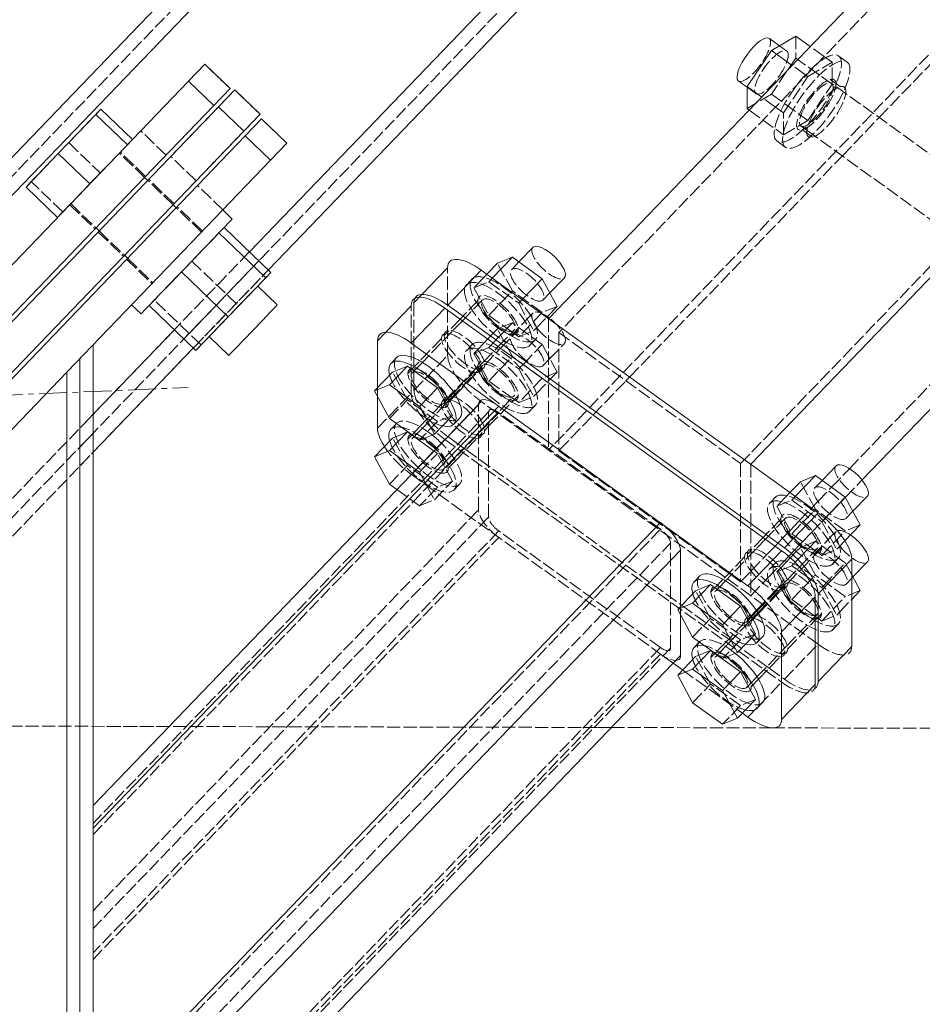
# Model space of a CAD drawing. Header units: millimetres. Extents: x -15129 to 9171, y -18789 to 5877.
# Tile 7 of 256: x -11153 to -10947, y -16714 to -16489. Entities that reach past the tile are written whole.
import ezdxf

# ---------------------------------------------------------------- set-up
doc = ezdxf.new("R2010")
doc.units = ezdxf.units.MM
doc.linetypes.add('ACAD_ISO02W100', pattern=[15, 12, -3])
doc.linetypes.add('CENTER', pattern=[50.8, 31.75, -6.35, 6.35, -6.35])
for name, color, linetype in [('AS_Belki', 145, 'Continuous'), ('AS_Blachy', 30, 'Continuous'), ('AS_Sciany betonowe', 252, 'Continuous'), ('AS_Sruby', 9, 'Continuous')]:
    doc.layers.add(name, color=color, linetype=linetype)

msp = doc.modelspace()

# ---------------------------------------------------------------- linework, layer by layer
at = {"color": 5, "linetype": 'CENTER', "lineweight": 13, "ltscale": 0.2}
msp.add_line((-12610.56, -16635.47, 38010), (-11114.76, -16573.08, 21177.42), dxfattribs=at)
at = {"layer": 'AS_Belki', "color": 84, "linetype": 'ACAD_ISO02W100', "lineweight": 13, "ltscale": 0.25}
for p, q in [((-11382.16, -16761.19), (-9433.08, -14733.53)), ((-9394.15, -14770.95), (-11343.23, -16798.61)), ((-10493.95, -16002.66), (-11029.35, -16559.64)), ((-10496.26, -16029.49), (-11032.51, -16587.36)), ((-10988.7, -16590.44), (-10452.45, -16032.58)), ((-10957.08, -16511.45), (-10881.04, -16432.35)), ((-10965.96, -16504.38), (-10968.27, -16502.72)), ((-10965.47, -16520.18), (-10957.08, -16511.45)), ((-10974.6, -16514.26), (-10972.3, -16515.92)), ((-11014.02, -16570.69), (-10965.47, -16520.18)), ((-11196.47, -16641.61), (-11100.8, -16542.08)), ((-11115.75, -16561.96), (-11098.64, -16544.16)), ((-11196.47, -16650.27), (-11096.48, -16546.24)), ((-11113.58, -16564.04), (-11096.48, -16546.24)), ((-11032.51, -16557.36), (-11032.51, -16587.36)), ((-11029.35, -16559.64), (-11030.2, -16560.52)), ((-11030.2, -16560.52), (-10988.7, -16590.44)), ((-11030.2, -16560.52), (-11030.2, -16587.52)), ((-11136.47, -16563.32), (-11136.47, -16668.52)), ((-10963.88, -16591.62), (-10935.55, -16562.15)), ((-11139.47, -16566.44), (-11139.47, -16799.45)), ((-11139.47, -16751.45), (-11139.47, -16566.44)), ((-11142.47, -16569.56), (-11142.47, -16802.45)), ((-11022.34, -16579.34), (-11014.87, -16571.57)), ((-11014.87, -16571.57), (-11014.02, -16570.69)), ((-11048.5, -16601), (-11048.5, -16577)), ((-11136.47, -16579.19), (-11139.47, -16582.31)), ((-11136.47, -16579.19), (-11139.47, -16582.31)), ((-11046.2, -16578.66), (-11136.47, -16672.58)), ((-11136.47, -16675.14), (-11043.89, -16578.82)), ((-11046.2, -16602.66), (-11046.2, -16578.66)), ((-11007, -16605.42), (-11043.89, -16578.82)), ((-11030.01, -16587.33), (-11022.34, -16579.34)), ((-11139.47, -16586.64), (-11136.47, -16583.52)), ((-11139.47, -16590.97), (-11136.47, -16587.85)), ((-11030.2, -16587.52), (-11030.01, -16587.33)), ((-11030.2, -16587.52), (-10991.4, -16615.49)), ((-10988.7, -16590.44), (-10988.7, -16617.44)), ((-10986.39, -16590.6), (-10986.39, -16620.6)), ((-10967.94, -16595.84), (-10963.88, -16591.62)), ((-10964.79, -16598.13), (-10961.01, -16594.19)), ((-10971.06, -16599.09), (-10967.94, -16595.84)), ((-10972.52, -16600.61), (-10971.06, -16599.09)), ((-10968.37, -16601.86), (-10964.79, -16598.13)), ((-11136.47, -16692.52), (-11048.5, -16601)), ((-10975.4, -16603.6), (-10972.69, -16600.79)), ((-10972.69, -16600.79), (-10972.52, -16600.61)), ((-10969.58, -16603.11), (-10968.37, -16601.86)), ((-11046.2, -16602.66), (-11136.47, -16696.58)), ((-10977.41, -16605.7), (-10975.4, -16603.6)), ((-10972.52, -16606.17), (-10969.87, -16603.41)), ((-10969.87, -16603.41), (-10969.58, -16603.11)), ((-11007, -16605.42), (-11136.47, -16740.11)), ((-11043.89, -16605.82), (-11136.47, -16702.14)), ((-11007, -16632.42), (-11043.89, -16605.82)), ((-10979.14, -16607.49), (-10978, -16606.31)), ((-10978, -16606.31), (-10977.41, -16605.7)), ((-10974.52, -16608.25), (-10972.52, -16606.17)), ((-11136.47, -16703.64), (-11043.89, -16607.32)), ((-11136.47, -16745.67), (-11004.69, -16608.58)), ((-11004.69, -16632.58), (-11004.69, -16608.58)), ((-10980.83, -16609.26), (-10979.14, -16607.49)), ((-10975.26, -16609.02), (-10974.52, -16608.25)), ((-10982.79, -16611.29), (-10980.83, -16609.26)), ((-10977.9, -16611.77), (-10976.4, -16610.21)), ((-10976.4, -16610.21), (-10975.26, -16609.02)), ((-10986.32, -16614.96), (-10982.79, -16611.29)), ((-10979.98, -16613.94), (-10978.77, -16612.68)), ((-10978.77, -16612.68), (-10977.9, -16611.77)), ((-10988.7, -16617.44), (-10986.32, -16614.96)), ((-10982.46, -16616.51), (-10979.98, -16613.94)), ((-10991.4, -16615.49), (-10990.88, -16615.87)), ((-10990.88, -16615.87), (-10988.7, -16617.44)), ((-10986.39, -16620.6), (-10983.58, -16617.68)), ((-10983.58, -16617.68), (-10982.46, -16616.51)), ((-11002.39, -16624.97), (-11002.39, -16623.02)), ((-11136.47, -16767.11), (-11007, -16632.42)), ((-11136.47, -16769.67), (-11004.69, -16632.58)), ((-11007, -16633.92), (-11136.47, -16768.61)), ((-11136.47, -16668.52), (-11136.47, -16672.58)), ((-11136.47, -16672.58), (-11136.47, -16672.71)), ((-11136.47, -16672.71), (-11136.47, -16675.14)), ((-11136.47, -16675.14), (-11136.47, -16740.11))]:
    msp.add_line(p, q, dxfattribs=at)
at = {"layer": 'AS_Belki', "color": 145, "linetype": 'Continuous', "lineweight": 13, "ltscale": 0.25}
for p, q in [((-11100.8, -16542.08), (-10346.5, -15757.37)), ((-11096.48, -16546.24), (-10346.5, -15766.03)), ((-11179.23, -16545.75), (-10447.1, -15784.1)), ((-11170.56, -16545.39), (-10442.78, -15788.26)), ((-10496.26, -15999.49), (-11032.51, -16557.36)), ((-10986.39, -16590.6), (-10450.15, -16032.74)), ((-11117.91, -16559.88), (-11136.47, -16579.19)), ((-11136.47, -16799.45), (-11136.47, -16563.32)), ((-11138.23, -16565.15), (-11142.47, -16569.56)), ((-11136.47, -16587.85), (-11113.58, -16564.04)), ((-10961.01, -16594.19), (-10932.39, -16564.43)), ((-11142.47, -16569.56), (-11190.47, -16619.49)), ((-11142.47, -16805.45), (-11142.47, -16569.56)), ((-11048.5, -16577), (-11136.47, -16668.52)), ((-11043.89, -16577.32), (-11136.47, -16673.64)), ((-11136.47, -16738.61), (-11007, -16603.92)), ((-11136.47, -16749.73), (-11002.39, -16610.24)), ((-11002.39, -16623.02), (-11002.39, -16610.24)), ((-11002.39, -16634.24), (-11002.39, -16624.97)), ((-11136.47, -16773.73), (-11002.39, -16634.24)), ((-11136.47, -16668.52), (-11136.47, -16668.77)), ((-11136.47, -16668.77), (-11136.47, -16673.64)), ((-11136.47, -16673.64), (-11136.47, -16738.61))]:
    msp.add_line(p, q, dxfattribs=at)
at = {"layer": 'AS_Belki', "color": 84, "linetype": 'ACAD_ISO02W100', "lineweight": 13, "ltscale": 0.25, "extrusion": (0.768549, -0.554075, 0.319895)}
for centre in [(-19807.41, -241.36, 714.86), (-19807.41, -242.27, 717.55)]:
    msp.add_circle(centre, 7, dxfattribs=at)
at = {"layer": 'AS_Belki', "color": 145, "linetype": 'Continuous', "lineweight": 13, "ltscale": 0.25, "extrusion": (-0.639791, -0.665583, 0.384274)}
for centre, start, end in [((3528.21, -7534.39, 18101.36), 110.2734, 200.2734), ((3573.23, -7531.93, 18095.46), 20.2734, 110.2734)]:
    msp.add_arc(centre, 6, start, end, dxfattribs=at)
at = {"layer": 'AS_Belki', "color": 84, "linetype": 'ACAD_ISO02W100', "lineweight": 13, "ltscale": 0.25, "extrusion": (-0.639791, -0.665583, 0.384274)}
for centre, start, end in [((3528.21, -7534.39, 18101.36), 110.2734, 200.2734), ((3573.23, -7531.93, 18095.46), 20.2734, 110.2734)]:
    msp.add_arc(centre, 3, start, end, dxfattribs=at)
at = {"layer": 'AS_Belki', "color": 84, "linetype": 'ACAD_ISO02W100', "lineweight": 13, "ltscale": 0.25, "extrusion": (0.639791, 0.665583, -0.384274)}
for centre, radius, start, end in [((-3544.84, -7541.04, -18117.34), 6, 249.7266, 339.7266), ((-3544.84, -7541.04, -18117.34), 3, 249.7266, 339.7266), ((-3589.87, -7538.58, -18111.44), 3, 159.7266, 249.7266), ((-3589.87, -7538.58, -18111.44), 6, 159.7266, 249.7266)]:
    msp.add_arc(centre, radius, start, end, dxfattribs=at)
at = {"layer": 'AS_Blachy', "color": 145, "linetype": 'Continuous', "lineweight": 13, "ltscale": 0.25}
for p, q in [((-11114.72, -16503.17), (-11110.98, -16499.28)), ((-11105.21, -16504.82), (-11110.98, -16499.28)), ((-11223.23, -16616.06), (-11114.72, -16503.17)), ((-11108.95, -16508.71), (-11114.72, -16503.17)), ((-11105.21, -16504.82), (-11108.95, -16508.71)), ((-11107.87, -16509.03), (-11104.13, -16505.13)), ((-11098.36, -16510.68), (-11104.13, -16505.13)), ((-11216.82, -16622.37), (-11107.87, -16509.03)), ((-11108.95, -16508.71), (-11132.64, -16533.35)), ((-11102.1, -16514.57), (-11107.87, -16509.03)), ((-11098.36, -16510.68), (-11102.1, -16514.57)), ((-11101.75, -16515.65), (-11098.01, -16511.76)), ((-11092.24, -16517.3), (-11098.01, -16511.76)), ((-11210.32, -16628.59), (-11101.75, -16515.65)), ((-11102.1, -16514.57), (-11126.15, -16539.59)), ((-11095.98, -16521.19), (-11101.75, -16515.65)), ((-11092.24, -16517.3), (-11095.98, -16521.19)), ((-11095.98, -16521.19), (-11119.66, -16545.82)), ((-11132.64, -16533.35), (-11268.47, -16674.66)), ((-11126.15, -16539.59), (-11262, -16680.91)), ((-11055.56, -16545.74), (-11063.24, -16553.72)), ((-11119.66, -16545.82), (-11142.47, -16569.56)), ((-11055.55, -16554.26), (-11047.88, -16546.28)), ((-10971.02, -16601.68), (-11047.88, -16546.28)), ((-11063.88, -16554.39), (-11071.56, -16562.38)), ((-11063.24, -16553.72), (-11063.24, -16553.85)), ((-10978.7, -16609.67), (-11055.55, -16554.26)), ((-11063.87, -16562.92), (-11056.19, -16554.93)), ((-10979.34, -16610.34), (-11056.19, -16554.93)), ((-11071.56, -16562.38), (-11071.56, -16573.15)), ((-10987.02, -16618.32), (-11063.87, -16562.92)), ((-11071.56, -16575.1), (-11071.56, -16582.38)), ((-10978.7, -16609.67), (-10971.02, -16601.68)), ((-10987.02, -16618.32), (-10979.34, -16610.34)), ((-10963.34, -16612.23), (-10971.01, -16620.21)), ((-10963.34, -16632.23), (-10963.34, -16612.23)), ((-10971.65, -16620.88), (-10979.33, -16628.87)), ((-10971.65, -16640.88), (-10971.65, -16620.88)), ((-10971.01, -16640.21), (-10971.01, -16620.21)), ((-10979.33, -16648.87), (-10979.33, -16628.87)), ((-10971.01, -16640.21), (-10963.34, -16632.23)), ((-11004.09, -16636.01), (-11001.95, -16637.56)), ((-10979.33, -16648.87), (-10971.65, -16640.88)), ((-10988.29, -16647.41), (-10987.02, -16648.32))]:
    msp.add_line(p, q, dxfattribs=at)
at = {"layer": 'AS_Blachy', "color": 84, "linetype": 'ACAD_ISO02W100', "lineweight": 13, "ltscale": 0.25}
for p, q in [((-11112.51, -16500.87), (-11110.99, -16499.29)), ((-11105.22, -16504.83), (-11110.99, -16499.29)), ((-11105.59, -16506.65), (-11104.14, -16505.15)), ((-11098.37, -16510.69), (-11104.14, -16505.15)), ((-11118.73, -16520.33), (-11105.59, -16506.65)), ((-11098.37, -16510.69), (-11112.97, -16525.87)), ((-11092.26, -16517.32), (-11098.02, -16511.77)), ((-11119.83, -16520.03), (-11125.6, -16514.48)), ((-11124.49, -16524.88), (-11130.26, -16519.34)), ((-11112.97, -16525.87), (-11118.73, -16520.33)), ((-11118.01, -16531.12), (-11123.77, -16525.57)), ((-11106.85, -16532.5), (-11112.62, -16526.96)), ((-11141.8, -16531.34), (-11136.03, -16536.88)), ((-11111.52, -16537.35), (-11117.28, -16531.81)), ((-11135.31, -16537.58), (-11129.54, -16543.12)), ((-11128.82, -16543.81), (-11123.05, -16549.36)), ((-11055.56, -16565.74), (-11055.56, -16545.74)), ((-11063.88, -16574.39), (-11063.88, -16554.39)), ((-11063.24, -16553.85), (-11063.24, -16573.72)), ((-11048.65, -16553.22), (-11052.71, -16557.45)), ((-11052.71, -16557.45), (-11056.32, -16561.21)), ((-11043.48, -16564.1), (-11039.42, -16559.87)), ((-11056.96, -16561.88), (-11063.74, -16568.92)), ((-11063.24, -16573.72), (-11055.56, -16565.74)), ((-11047.1, -16567.86), (-11043.48, -16564.1)), ((-11048.65, -16568.22), (-11054.27, -16574.07)), ((-11063.74, -16568.92), (-11064.64, -16569.86)), ((-11053.78, -16574.81), (-11047.74, -16568.53)), ((-11071.56, -16573.15), (-11071.56, -16575.1)), ((-11071.56, -16582.38), (-11063.88, -16574.39)), ((-11054.27, -16574.07), (-11055.79, -16575.66)), ((-11055.42, -16576.51), (-11053.78, -16574.81)), ((-11046.2, -16581.92), (-11039.42, -16574.87)), ((-11056.96, -16576.88), (-11060.2, -16580.24)), ((-11056.26, -16576.15), (-11056.32, -16576.21)), ((-11055.79, -16575.66), (-11056.26, -16576.15)), ((-11047.88, -16576.28), (-11055.55, -16584.26)), ((-10971.02, -16631.68), (-11047.88, -16576.28)), ((-11060.2, -16580.24), (-11061.9, -16582.01)), ((-11063.74, -16583.92), (-11064.64, -16584.86)), ((-11063.68, -16583.87), (-11063.74, -16583.92)), ((-11061.9, -16582.01), (-11063.68, -16583.87)), ((-11053.78, -16589.81), (-11047.74, -16583.53)), ((-11047.1, -16582.86), (-11046.2, -16581.92)), ((-11056.19, -16584.93), (-11063.87, -16592.92)), ((-11056.19, -16584.93), (-10979.34, -16640.34)), ((-11055.55, -16584.26), (-11055.51, -16584.29)), ((-11055.51, -16584.29), (-11053.21, -16585.96)), ((-11053.21, -16585.96), (-11051.88, -16586.92)), ((-11051.88, -16586.92), (-11051.36, -16587.29)), ((-11051.36, -16587.29), (-11002.39, -16622.59)), ((-11055.42, -16591.51), (-11053.78, -16589.81)), ((-11063.87, -16592.92), (-11063.83, -16592.95)), ((-11063.83, -16592.95), (-11004.09, -16636.01)), ((-10979.48, -16603.09), (-10983.54, -16607.31)), ((-10983.54, -16607.31), (-10987.15, -16611.08)), ((-10974.98, -16614.66), (-10970.25, -16609.74)), ((-10987.79, -16611.74), (-10992.73, -16616.88)), ((-10977.93, -16617.73), (-10974.98, -16614.66)), ((-10992.73, -16616.88), (-10994.57, -16618.79)), ((-10994.57, -16618.79), (-10995.47, -16619.73)), ((-10980.58, -16619.24), (-10985.1, -16623.93)), ((-10984.61, -16624.67), (-10978.57, -16618.39)), ((-10979.48, -16618.09), (-10980.58, -16619.24)), ((-11002.39, -16622.59), (-11002.15, -16622.77)), ((-11002.15, -16622.77), (-10991.41, -16630.51)), ((-10985.1, -16623.93), (-10986.62, -16625.52)), ((-10987.09, -16626.01), (-10987.15, -16626.08)), ((-10986.62, -16625.52), (-10987.09, -16626.01)), ((-10986.25, -16626.38), (-10984.61, -16624.67)), ((-10977.93, -16632.73), (-10971.65, -16626.2)), ((-10971.65, -16626.2), (-10970.25, -16624.74)), ((-10987.79, -16626.74), (-10991.03, -16630.11)), ((-10991.03, -16630.11), (-10992.73, -16631.88)), ((-10991.41, -16630.51), (-10990.89, -16630.88)), ((-10990.89, -16630.88), (-10982.71, -16636.78)), ((-10992.73, -16631.88), (-10994.51, -16633.73)), ((-10984.61, -16639.67), (-10978.57, -16633.39)), ((-10978.7, -16639.67), (-10971.02, -16631.68)), ((-10994.57, -16633.79), (-10995.47, -16634.73)), ((-10994.51, -16633.73), (-10994.57, -16633.79)), ((-11001.95, -16637.56), (-10988.29, -16647.41)), ((-10982.71, -16636.78), (-10982.19, -16637.16)), ((-10982.19, -16637.16), (-10978.7, -16639.67)), ((-10986.25, -16641.38), (-10984.61, -16639.67)), ((-10987.02, -16648.32), (-10979.34, -16640.34))]:
    msp.add_line(p, q, dxfattribs=at)
at = {"layer": 'AS_Blachy', "color": 84, "linetype": 'ACAD_ISO02W100', "lineweight": 13, "ltscale": 0.25, "extrusion": (-0.639791, -0.665583, 0.384274)}
for centre in [(3511.63, -7527.84, 18085.63), (3511.63, -7532.45, 18096.71), (3511.63, -7532.1, 18095.86), (3511.63, -7536.71, 18106.94), (3522.02, -7532, 18095.62), (3522.02, -7536.25, 18105.84), (3522.02, -7536.61, 18106.7), (3522.02, -7540.86, 18116.92), (3596.05, -7523.23, 18074.57), (3596.05, -7527.85, 18085.65), (3596.05, -7527.49, 18084.8), (3606.45, -7527.39, 18084.55), (3596.05, -7532.1, 18095.88), (3606.45, -7531.65, 18094.78), (3606.45, -7532, 18095.63), (3606.45, -7536.26, 18105.86)]:
    msp.add_circle(centre, 6, dxfattribs=at)
at = {"layer": 'AS_Blachy', "color": 145, "linetype": 'Continuous', "lineweight": 13, "ltscale": 0.25, "extrusion": (-0.639791, -0.665583, 0.384274)}
for centre, start, end in [((3505.21, -7527.4, 18084.58), 110.2734, 200.2734), ((3505.21, -7532.01, 18095.66), 110.2734, 200.2734), ((3505.21, -7531.66, 18094.81), 110.2734, 200.2734), ((3519.07, -7541.81, 18119.2), 200.2734, 235.3947), ((3599.01, -7522.29, 18072.29), 20.2734, 110.2734), ((3599.01, -7526.9, 18083.37), 20.2734, 110.2734), ((3599.01, -7526.54, 18082.52), 20.2734, 110.2734), ((3599.01, -7531.16, 18093.6), 20.2734, 110.2734), ((3612.87, -7532.08, 18095.83), 7.9084, 20.2734), ((3612.87, -7536.7, 18106.91), 290.2734, 20.2734)]:
    msp.add_arc(centre, 10, start, end, dxfattribs=at)
at = {"layer": 'AS_Blachy', "color": 145, "linetype": 'Continuous', "lineweight": 13, "ltscale": 0.25, "extrusion": (0.639791, 0.665583, -0.384274)}
msp.add_arc((-3505.21, -7536.27, -18105.89), 10, 339.7266, 69.7266, dxfattribs=at)
at = {"layer": 'AS_Blachy', "color": 84, "linetype": 'ACAD_ISO02W100', "lineweight": 13, "ltscale": 0.25, "extrusion": (-0.639791, -0.665583, 0.384274)}
for centre, start, end in [((3519.07, -7532.94, 18097.89), 200.2734, 290.2734), ((3519.07, -7537.56, 18108.97), 200.2734, 290.2734), ((3519.07, -7537.2, 18108.12), 200.2734, 290.2734), ((3519.07, -7541.81, 18119.2), 235.3947, 290.2734), ((3612.87, -7527.83, 18085.6), 290.2734, 20.2734), ((3612.87, -7532.08, 18095.83), 290.2734, 7.9084), ((3612.87, -7532.44, 18096.68), 290.2734, 20.2734)]:
    msp.add_arc(centre, 10, start, end, dxfattribs=at)
at = {"layer": 'AS_Sciany betonowe', "color": 84, "linetype": 'ACAD_ISO02W100', "lineweight": 13, "ltscale": 0.25}
for p, q in [((-11238.12, -16650.19), (-11018.19, -16650.69)), ((-11115.22, -16650.47), (-11119.12, -16650.46)), ((-11018.19, -16650.69), (-11022.09, -16650.68)), ((-10981.6, -16650.77), (-10981.57, -16650.77)), ((-10981.57, -16650.77), (-10981.6, -16650.77))]:
    msp.add_line(p, q, dxfattribs=at)
at = {"layer": 'AS_Sciany betonowe', "color": 145, "linetype": 'ACAD_ISO02W100', "lineweight": 13, "ltscale": 0.25}
for p, q in [((-11119.12, -16650.46), (-11136.47, -16650.42)), ((-11018.19, -16650.69), (-10981.6, -16650.77)), ((-10981.57, -16650.77), (-10364.72, -16652.16))]:
    msp.add_line(p, q, dxfattribs=at)
at = {"layer": 'AS_Sruby', "color": 145, "linetype": 'Continuous', "lineweight": 13, "ltscale": 0.25}
for p, q in [((-10979.83, -16495.04), (-10982.13, -16493.39)), ((-10976.11, -16492.85), (-10981.66, -16496.12)), ((-10972.79, -16495.24), (-10976.11, -16492.85)), ((-10981.66, -16496.12), (-10987.2, -16504.39)), ((-10976.92, -16499.53), (-10981.66, -16496.12)), ((-10989.22, -16503.06), (-10987.2, -16504.52)), ((-10983.89, -16506.78), (-10987.2, -16504.39)), ((-10987.2, -16504.39), (-10987.2, -16509.4)), ((-11134.69, -16509.51), (-11135.87, -16510.74)), ((-11127.48, -16516.44), (-11134.69, -16509.51)), ((-10987.2, -16509.4), (-10986.73, -16509.74)), ((-11135.87, -16510.74), (-11144.43, -16519.64)), ((-11135.87, -16510.74), (-11128.66, -16517.67)), ((-11144.43, -16519.64), (-11151.79, -16527.31)), ((-11144.43, -16519.64), (-11137.22, -16526.57)), ((-11124, -16525.81), (-11124.72, -16525.11)), ((-11151.79, -16527.31), (-11144.59, -16534.24)), ((-11117.51, -16532.04), (-11118.23, -16531.35)), ((-11104.73, -16534.62), (-11106.89, -16532.54)), ((-11135.81, -16536.65), (-11135.09, -16537.34)), ((-11106.47, -16536.43), (-11107.75, -16537.77)), ((-11095.9, -16546.79), (-11106.57, -16536.53)), ((-11105.51, -16535.43), (-11106.47, -16536.43)), ((-11104.92, -16534.82), (-11105.51, -16535.43)), ((-11104.73, -16534.62), (-11104.92, -16534.82)), ((-11107.75, -16537.77), (-11109.33, -16539.4)), ((-11107.76, -16537.77), (-11097.09, -16548.03)), ((-11109.33, -16539.4), (-11111.12, -16541.27)), ((-11036.07, -16541.05), (-11039.29, -16544.4)), ((-11129.32, -16542.89), (-11128.6, -16543.58)), ((-11113.07, -16543.3), (-11115.1, -16545.41)), ((-11111.12, -16541.27), (-11113.07, -16543.3)), ((-11045.37, -16548.08), (-11040.79, -16543.32)), ((-11040.79, -16543.32), (-11044.21, -16544.7)), ((-11033.97, -16548.24), (-11040.79, -16543.32)), ((-11115.1, -16545.41), (-11117.13, -16547.52)), ((-11044.21, -16544.7), (-11046.6, -16547.19)), ((-11117.13, -16547.52), (-11119.08, -16549.55)), ((-11116.31, -16546.67), (-11105.64, -16556.93)), ((-11097.09, -16548.03), (-11095.9, -16546.79)), ((-11119.08, -16549.55), (-11120.88, -16551.42)), ((-11105.64, -16556.93), (-11097.09, -16548.03)), ((-11094.44, -16554.22), (-11098.91, -16549.92)), ((-11038.55, -16553), (-11033.97, -16548.24)), ((-11030.55, -16554.55), (-11033.97, -16548.24)), ((-11032.22, -16551.47), (-11028.97, -16548.08)), ((-11120.88, -16551.42), (-11122.46, -16553.06)), ((-11127.68, -16554.17), (-11125.52, -16556.25)), ((-11123.75, -16554.41), (-11124.72, -16555.41)), ((-11122.46, -16553.06), (-11123.75, -16554.41)), ((-11123.68, -16554.33), (-11113.01, -16564.59)), ((-11096.05, -16555.9), (-11094.86, -16554.65)), ((-11094.86, -16554.65), (-11094.44, -16554.22)), ((-11032.95, -16557.04), (-11030.55, -16554.55)), ((-11125.31, -16556.04), (-11125.52, -16556.25)), ((-11124.72, -16555.41), (-11125.31, -16556.04)), ((-11113.01, -16564.59), (-11105.64, -16556.93)), ((-11097.85, -16557.77), (-11096.05, -16555.9)), ((-11099.97, -16559.97), (-11097.85, -16557.77)), ((-11110, -16561.46), (-11105.53, -16565.75)), ((-11102.09, -16562.18), (-11099.97, -16559.97)), ((-11103.89, -16564.06), (-11102.09, -16562.18)), ((-11105.53, -16565.75), (-11105.1, -16565.31)), ((-11105.1, -16565.31), (-11103.89, -16564.06)), ((-11068.82, -16572.47), (-11064.72, -16568.21)), ((-11067.13, -16566.15), (-11068.41, -16567.49)), ((-11064.72, -16568.21), (-11068.14, -16569.6)), ((-11057.89, -16573.13), (-11064.72, -16568.21)), ((-11068.14, -16569.6), (-11072.23, -16573.86)), ((-11072.23, -16573.86), (-11068.82, -16572.47)), ((-11068.82, -16572.47), (-11061.99, -16577.39)), ((-11072.23, -16573.86), (-11068.82, -16580.16)), ((-11061.99, -16577.39), (-11057.89, -16573.13)), ((-11054.48, -16579.44), (-11057.89, -16573.13)), ((-11061.99, -16577.39), (-11058.57, -16583.7)), ((-11058.57, -16583.7), (-11054.48, -16579.44)), ((-11068.82, -16580.16), (-11061.99, -16585.09)), ((-11067.26, -16581.29), (-11068.41, -16582.49)), ((-11054.21, -16581.55), (-11052.93, -16580.22)), ((-11068.82, -16587.47), (-11064.72, -16583.21)), ((-11064.72, -16583.21), (-11068.14, -16584.6)), ((-11058.67, -16587.58), (-11064.72, -16583.21)), ((-11061.99, -16585.09), (-11058.57, -16583.7)), ((-11068.14, -16584.6), (-11072.23, -16588.86)), ((-11072.23, -16588.86), (-11068.82, -16587.47)), ((-11068.82, -16587.47), (-11062.76, -16591.83)), ((-11072.23, -16588.86), (-11068.82, -16595.16)), ((-10966.9, -16590.92), (-10970.12, -16594.27)), ((-11068.82, -16595.16), (-11067.13, -16596.38)), ((-10975.04, -16594.57), (-10977.44, -16597.06)), ((-10976.21, -16597.95), (-10971.63, -16593.18)), ((-10971.63, -16593.18), (-10975.04, -16594.57)), ((-10964.8, -16598.11), (-10971.63, -16593.18)), ((-10964.8, -16598.11), (-10969.6, -16603.1)), ((-10961.38, -16604.42), (-10964.8, -16598.11)), ((-10963.05, -16601.33), (-10959.8, -16597.95)), ((-10965.07, -16608.25), (-10961.38, -16604.42)), ((-10963.05, -16616.33), (-10959.8, -16612.95)), ((-10997.96, -16616.02), (-10999.24, -16617.35)), ((-10961.38, -16619.42), (-10963.34, -16615.8)), ((-10998.97, -16619.46), (-11003.06, -16623.72)), ((-10999.65, -16622.34), (-10995.55, -16618.08)), ((-10995.55, -16618.08), (-10998.97, -16619.46)), ((-10988.73, -16623), (-10995.55, -16618.08)), ((-10963.34, -16621.45), (-10961.38, -16619.42)), ((-11003.06, -16623.72), (-10999.65, -16622.34)), ((-11003.06, -16623.72), (-10999.65, -16630.03)), ((-10999.65, -16622.34), (-10992.82, -16627.26)), ((-10992.82, -16627.26), (-10988.73, -16623)), ((-10985.31, -16629.31), (-10988.73, -16623)), ((-10992.82, -16627.26), (-10989.41, -16633.57)), ((-10999.65, -16630.03), (-10992.82, -16634.95)), ((-10998.09, -16631.16), (-10999.24, -16632.35)), ((-10989.41, -16633.57), (-10985.31, -16629.31)), ((-10985.04, -16631.42), (-10983.76, -16630.09)), ((-10999.65, -16637.34), (-10995.55, -16633.08)), ((-10995.55, -16633.08), (-10998.97, -16634.46)), ((-10988.73, -16638), (-10995.55, -16633.08)), ((-10998.97, -16634.46), (-11003.06, -16638.72)), ((-10992.82, -16634.95), (-10989.41, -16633.57)), ((-11003.06, -16638.72), (-10999.65, -16637.34)), ((-10999.65, -16637.34), (-10992.82, -16642.26)), ((-11003.06, -16638.72), (-10999.65, -16645.03)), ((-10992.82, -16642.26), (-10988.73, -16638)), ((-10985.31, -16644.31), (-10988.73, -16638)), ((-10992.82, -16642.26), (-10989.41, -16648.57)), ((-10989.41, -16648.57), (-10985.31, -16644.31)), ((-10999.65, -16645.03), (-10992.82, -16649.95)), ((-10985.04, -16646.42), (-10983.76, -16645.09)), ((-10992.82, -16649.95), (-10989.41, -16648.57))]:
    msp.add_line(p, q, dxfattribs=at)
at = {"layer": 'AS_Sruby', "color": 84, "linetype": 'ACAD_ISO02W100', "lineweight": 13, "ltscale": 0.25}
for p, q in [((-10976.11, -16492.85), (-10976.11, -16497.85)), ((-10978.11, -16496.29), (-10979.83, -16495.04)), ((-10969.63, -16497.51), (-10972.79, -16495.24)), ((-10976.11, -16497.85), (-10981.66, -16506.13)), ((-10967.81, -16503.84), (-10976.11, -16497.85)), ((-10969.26, -16497.78), (-10969.63, -16497.51)), ((-10967.81, -16498.83), (-10969.26, -16497.78)), ((-10964.34, -16498.82), (-10966.26, -16497.43)), ((-10973.89, -16501.71), (-10976.92, -16499.53)), ((-10973.35, -16502.1), (-10967.81, -16498.83)), ((-10967.81, -16503.05), (-10967.81, -16498.83)), ((-10978.9, -16510.38), (-10973.35, -16502.1)), ((-10973.76, -16501.81), (-10973.89, -16501.71)), ((-10973.35, -16502.1), (-10973.76, -16501.81)), ((-10987.2, -16504.52), (-10985.2, -16505.96)), ((-10973.35, -16512.11), (-10967.81, -16503.84)), ((-10915.72, -16541.26), (-10967.89, -16503.65)), ((-10967.81, -16503.84), (-10967.81, -16503.05)), ((-10981.66, -16506.13), (-10987.2, -16509.4)), ((-10980.73, -16509.06), (-10983.89, -16506.78)), ((-10981.66, -16506.13), (-10973.35, -16512.11)), ((-11134.69, -16509.51), (-11142.05, -16517.17)), ((-10986.73, -16509.74), (-10978.9, -16515.38)), ((-10978.9, -16510.38), (-10980.73, -16509.06)), ((-10978.9, -16515.38), (-10978.9, -16510.38)), ((-10978.9, -16515.38), (-10975.05, -16513.12)), ((-10975.05, -16513.12), (-10973.35, -16512.11)), ((-10974.98, -16513.33), (-10973.47, -16514.42)), ((-11129.58, -16518.63), (-11127.47, -16516.44)), ((-11128.59, -16517.6), (-11127.48, -16516.44)), ((-10973.47, -16514.42), (-10922.06, -16551.48)), ((-11142.05, -16517.17), (-11134.84, -16524.1)), ((-11137.22, -16526.57), (-11129.58, -16518.63)), ((-11129.58, -16518.63), (-11128.66, -16517.67)), ((-11128.66, -16517.67), (-11128.59, -16517.6)), ((-10980.45, -16516.78), (-10978.53, -16518.17)), ((-11144.43, -16519.64), (-11150.61, -16526.07)), ((-11124.72, -16525.11), (-11130.49, -16519.57)), ((-11143.4, -16533), (-11134.84, -16524.1)), ((-11150.61, -16526.07), (-11151.79, -16527.31)), ((-11143.4, -16533), (-11150.61, -16526.07)), ((-11118.23, -16531.35), (-11124, -16525.81)), ((-11141.57, -16531.1), (-11135.81, -16536.65)), ((-11111.74, -16537.59), (-11117.51, -16532.04)), ((-11144.59, -16534.24), (-11143.4, -16533)), ((-11106.57, -16536.53), (-11107.76, -16537.77)), ((-11135.09, -16537.34), (-11129.32, -16542.89)), ((-11107.76, -16537.77), (-11109.13, -16539.19)), ((-11110.37, -16540.49), (-11111.34, -16541.5)), ((-11109.13, -16539.19), (-11110.37, -16540.49)), ((-11111.34, -16541.5), (-11122.49, -16553.1)), ((-11128.6, -16543.58), (-11122.83, -16549.12)), ((-11113.94, -16544.2), (-11103.27, -16554.46)), ((-11040.79, -16551.01), (-11044.21, -16544.7)), ((-11039.29, -16544.4), (-11040.93, -16546.11)), ((-11116.31, -16546.67), (-11121.37, -16551.93)), ((-11098.91, -16549.92), (-11095.9, -16546.79)), ((-11047.31, -16547.93), (-11049.58, -16550.29)), ((-11046.6, -16547.19), (-11047.31, -16547.93)), ((-11099.33, -16550.36), (-11098.91, -16549.92)), ((-11049.86, -16548.18), (-11051.13, -16549.52)), ((-11049.58, -16550.29), (-11046.17, -16548.91)), ((-11046.17, -16548.91), (-11045.74, -16548.46)), ((-11046.17, -16548.91), (-11039.34, -16553.83)), ((-11045.74, -16548.46), (-11045.37, -16548.08)), ((-11121.37, -16551.93), (-11123.68, -16554.33)), ((-11102.32, -16553.47), (-11100.52, -16551.6)), ((-11100.52, -16551.6), (-11099.33, -16550.36)), ((-11049.58, -16550.29), (-11047.92, -16553.38)), ((-11046.17, -16556.6), (-11040.79, -16551.01)), ((-11033.97, -16555.93), (-11040.79, -16551.01)), ((-11033.83, -16553.14), (-11032.22, -16551.47)), ((-11122.49, -16553.1), (-11123.68, -16554.33)), ((-11111.82, -16563.36), (-11122.49, -16553.1)), ((-11111.82, -16563.36), (-11103.27, -16554.46)), ((-11104.44, -16555.68), (-11102.32, -16553.47)), ((-11047.58, -16553.03), (-11052.19, -16557.82)), ((-11047.92, -16553.38), (-11046.17, -16556.6)), ((-11039.34, -16553.83), (-11039.05, -16553.53)), ((-11039.34, -16553.83), (-11035.93, -16560.14)), ((-11039.05, -16553.53), (-11038.55, -16553)), ((-11030.55, -16554.55), (-11033.97, -16555.93)), ((-11106.56, -16557.88), (-11105.25, -16556.52)), ((-11105.25, -16556.52), (-11104.44, -16555.68)), ((-11046.17, -16556.6), (-11040.85, -16560.44)), ((-11033.97, -16555.93), (-11039.34, -16561.53)), ((-11036.63, -16556.64), (-11039.29, -16559.4)), ((-11036.07, -16556.05), (-11036.63, -16556.64)), ((-11108.36, -16559.76), (-11107.82, -16559.19)), ((-11107.82, -16559.19), (-11106.56, -16557.88)), ((-11052.19, -16557.82), (-11054.53, -16560.26)), ((-11042.71, -16559.09), (-11043.94, -16559.59)), ((-11040.79, -16558.32), (-11042.71, -16559.09)), ((-11042.02, -16559.59), (-11040.79, -16558.32)), ((-11033.97, -16563.24), (-11040.79, -16558.32)), ((-11035.29, -16559.47), (-11032.95, -16557.04)), ((-11110, -16561.46), (-11109.78, -16561.23)), ((-11109.78, -16561.23), (-11109.57, -16561.01)), ((-11109.57, -16561.01), (-11108.71, -16560.12)), ((-11108.71, -16560.12), (-11108.36, -16559.76)), ((-11054.53, -16560.26), (-11061.33, -16567.33)), ((-11045.14, -16560.68), (-11046.41, -16561.99)), ((-11044.21, -16559.7), (-11045.14, -16560.68)), ((-11043.94, -16559.59), (-11044.21, -16559.7)), ((-11040.79, -16566.01), (-11044.21, -16559.7)), ((-11044, -16563.72), (-11040.48, -16560.06)), ((-11043.95, -16561.6), (-11042.6, -16560.2)), ((-11042.6, -16560.2), (-11042.02, -16559.59)), ((-11040.82, -16561), (-11040.93, -16561.11)), ((-11040.85, -16560.44), (-11040.44, -16560.73)), ((-11040.52, -16560.68), (-11040.82, -16561)), ((-11039.29, -16559.4), (-11040.52, -16560.68)), ((-11040.44, -16560.73), (-11040.33, -16560.81)), ((-11040.33, -16560.81), (-11039.34, -16561.53)), ((-11039.34, -16561.53), (-11035.93, -16560.14)), ((-11035.93, -16560.14), (-11035.29, -16559.47)), ((-11113.01, -16564.59), (-11111.82, -16563.36)), ((-11049.95, -16563.28), (-11051.13, -16564.52)), ((-11049.86, -16563.18), (-11049.95, -16563.28)), ((-11047.31, -16562.93), (-11048.77, -16564.45)), ((-11047.37, -16567.23), (-11044, -16563.72)), ((-11046.41, -16561.99), (-11047.31, -16562.93)), ((-11046.17, -16563.91), (-11045.74, -16563.46)), ((-11045.74, -16563.46), (-11045.18, -16562.87)), ((-11045.18, -16562.87), (-11043.95, -16561.6)), ((-11038.35, -16567.8), (-11033.97, -16563.24)), ((-11036.93, -16563.58), (-11035.65, -16562.25)), ((-11032.51, -16565.94), (-11033.97, -16563.24)), ((-11032.22, -16566.47), (-11028.97, -16563.08)), ((-11048.77, -16564.45), (-11049.58, -16565.29)), ((-11049.58, -16565.29), (-11048.42, -16564.82)), ((-11049.58, -16565.29), (-11048.12, -16568)), ((-11048.42, -16564.82), (-11046.17, -16563.91)), ((-11046.17, -16563.91), (-11039.34, -16568.83)), ((-11030.55, -16569.55), (-11032.51, -16565.94)), ((-11061.33, -16567.33), (-11062.85, -16568.91)), ((-11054.14, -16574.27), (-11047.37, -16567.23)), ((-11047.58, -16568.03), (-11053.91, -16574.61)), ((-11048.12, -16568), (-11047.92, -16568.38)), ((-11046.17, -16571.6), (-11040.79, -16566.01)), ((-11033.97, -16570.93), (-11040.79, -16566.01)), ((-11039.05, -16568.53), (-11038.35, -16567.8)), ((-11033.83, -16568.14), (-11032.51, -16566.76)), ((-11032.51, -16566.76), (-11032.22, -16566.47)), ((-11064.72, -16575.9), (-11068.14, -16569.6)), ((-11063.22, -16569.29), (-11063.58, -16569.67)), ((-11062.85, -16568.91), (-11063.22, -16569.29)), ((-11047.92, -16568.38), (-11047.8, -16568.58)), ((-11047.8, -16568.59), (-11046.17, -16571.6)), ((-11039.34, -16568.83), (-11039.05, -16568.53)), ((-11039.34, -16568.83), (-11035.93, -16575.14)), ((-11030.55, -16569.55), (-11033.97, -16570.93)), ((-11032.51, -16571.58), (-11030.55, -16569.55)), ((-11046.17, -16571.6), (-11040.85, -16575.44)), ((-11033.97, -16570.93), (-11039.34, -16576.53)), ((-11035.29, -16574.47), (-11032.75, -16571.83)), ((-11032.75, -16571.83), (-11032.51, -16571.58)), ((-11055.69, -16575.88), (-11054.14, -16574.27)), ((-11053.91, -16574.61), (-11054.53, -16575.26)), ((-11035.93, -16575.14), (-11035.29, -16574.47)), ((-11068.82, -16580.16), (-11064.72, -16575.9)), ((-11057.89, -16580.83), (-11064.72, -16575.9)), ((-11055.95, -16576.73), (-11059.65, -16580.59)), ((-11056.48, -16576.7), (-11056.15, -16576.36)), ((-11056.15, -16576.36), (-11055.69, -16575.88)), ((-11055.52, -16576.28), (-11055.95, -16576.73)), ((-11054.53, -16575.26), (-11055.52, -16576.28)), ((-11043.16, -16577.85), (-11040.48, -16575.06)), ((-11040.85, -16575.44), (-11040.33, -16575.81)), ((-11040.33, -16575.81), (-11039.34, -16576.53)), ((-11039.34, -16576.53), (-11035.93, -16575.14)), ((-11054.48, -16579.44), (-11057.89, -16580.83)), ((-11046.2, -16581.01), (-11043.16, -16577.85)), ((-11036.93, -16578.58), (-11035.65, -16577.25)), ((-11067.13, -16581.15), (-11067.26, -16581.29)), ((-11057.89, -16580.83), (-11061.99, -16585.09)), ((-11059.65, -16580.59), (-11061.33, -16582.33)), ((-11047.37, -16582.23), (-11046.2, -16581.01)), ((-11062.85, -16583.91), (-11063.16, -16584.24)), ((-11061.33, -16582.33), (-11062.85, -16583.91)), ((-11054.14, -16589.27), (-11047.37, -16582.23)), ((-11064.72, -16590.9), (-11068.14, -16584.6)), ((-11063.22, -16584.29), (-11063.58, -16584.67)), ((-11063.16, -16584.24), (-11063.22, -16584.29)), ((-11061.99, -16592.39), (-11057.89, -16588.13)), ((-11057.89, -16588.13), (-11058.67, -16587.58)), ((-11054.48, -16594.44), (-11057.89, -16588.13)), ((-11055.69, -16590.88), (-11054.14, -16589.27)), ((-11068.82, -16595.16), (-11064.72, -16590.9)), ((-11057.89, -16595.83), (-11064.72, -16590.9)), ((-11062.76, -16591.83), (-11061.99, -16592.39)), ((-11061.99, -16592.39), (-11058.57, -16598.7)), ((-11056.48, -16591.7), (-11056.15, -16591.36)), ((-11056.15, -16591.36), (-11055.69, -16590.88)), ((-11058.57, -16598.7), (-11054.48, -16594.44)), ((-11054.48, -16594.44), (-11057.89, -16595.83)), ((-10971.63, -16600.88), (-10975.04, -16594.57)), ((-10970.12, -16594.27), (-10971.76, -16595.98)), ((-11067.13, -16596.38), (-11061.99, -16600.09)), ((-11057.89, -16595.83), (-11061.99, -16600.09)), ((-11054.21, -16596.55), (-11052.93, -16595.22)), ((-10977.44, -16597.06), (-10978.14, -16597.79)), ((-11061.99, -16600.09), (-11058.57, -16598.7)), ((-10980.69, -16598.05), (-10981.97, -16599.38)), ((-10978.14, -16597.79), (-10980.41, -16600.16)), ((-10980.41, -16600.16), (-10977, -16598.77)), ((-10977, -16598.77), (-10976.57, -16598.33)), ((-10977, -16598.77), (-10970.17, -16603.7)), ((-10976.57, -16598.33), (-10976.21, -16597.95)), ((-10980.41, -16600.16), (-10978.75, -16603.24)), ((-10977, -16606.47), (-10971.63, -16600.88)), ((-10964.8, -16605.8), (-10971.63, -16600.88)), ((-10964.66, -16603.01), (-10963.05, -16601.33)), ((-10978.42, -16602.9), (-10983.02, -16607.69)), ((-10978.75, -16603.24), (-10977, -16606.47)), ((-10970.17, -16603.7), (-10969.88, -16603.4)), ((-10970.17, -16603.7), (-10966.76, -16610.01)), ((-10969.88, -16603.4), (-10969.6, -16603.1)), ((-10970.17, -16611.39), (-10964.8, -16605.8)), ((-10966.9, -16605.92), (-10967.46, -16606.51)), ((-10961.38, -16604.42), (-10964.8, -16605.8)), ((-10983.02, -16607.69), (-10985.36, -16610.13)), ((-10977, -16606.47), (-10971.68, -16610.31)), ((-10971.63, -16608.18), (-10973.54, -16608.96)), ((-10972.85, -16609.46), (-10971.63, -16608.18)), ((-10971.2, -16608.49), (-10971.63, -16608.18)), ((-10964.8, -16613.11), (-10971.2, -16608.49)), ((-10967.46, -16606.51), (-10970.12, -16609.27)), ((-10966.12, -16609.34), (-10965.07, -16608.25)), ((-10985.36, -16610.13), (-10992.16, -16617.2)), ((-10975.98, -16610.54), (-10977.51, -16612.14)), ((-10975.04, -16609.57), (-10975.98, -16610.54)), ((-10975.43, -16614.21), (-10971.31, -16609.93)), ((-10974.77, -16609.46), (-10975.04, -16609.57)), ((-10971.63, -16615.88), (-10975.04, -16609.57)), ((-10974.78, -16611.47), (-10973.43, -16610.06)), ((-10973.54, -16608.96), (-10974.77, -16609.46)), ((-10973.43, -16610.06), (-10972.85, -16609.46)), ((-10971.65, -16610.86), (-10971.76, -16610.98)), ((-10971.68, -16610.31), (-10971.27, -16610.6)), ((-10971.35, -16610.54), (-10971.65, -16610.86)), ((-10970.12, -16609.27), (-10971.35, -16610.54)), ((-10971.27, -16610.6), (-10971.16, -16610.68)), ((-10971.16, -16610.68), (-10970.17, -16611.39)), ((-10970.17, -16611.39), (-10966.76, -16610.01)), ((-10966.76, -16610.01), (-10966.12, -16609.34)), ((-10980.78, -16613.15), (-10981.97, -16614.38)), ((-10980.69, -16613.05), (-10980.78, -16613.15)), ((-10978.14, -16612.79), (-10979.6, -16614.31)), ((-10977.51, -16612.14), (-10978.14, -16612.79)), ((-10976.45, -16613.2), (-10974.78, -16611.47)), ((-10969.88, -16618.4), (-10964.8, -16613.11)), ((-10967.76, -16613.45), (-10966.48, -16612.12)), ((-10963.34, -16615.8), (-10964.8, -16613.11)), ((-10979.6, -16614.31), (-10980.41, -16615.16)), ((-10980.41, -16615.16), (-10979.26, -16614.69)), ((-10980.41, -16615.16), (-10978.95, -16617.87)), ((-10979.26, -16614.69), (-10977, -16613.77)), ((-10978.2, -16617.1), (-10975.43, -16614.21)), ((-10977, -16613.77), (-10976.57, -16613.33)), ((-10977, -16613.77), (-10975.82, -16614.62)), ((-10976.57, -16613.33), (-10976.45, -16613.2)), ((-10975.82, -16614.62), (-10975.31, -16615)), ((-10975.31, -16615), (-10973.72, -16616.14)), ((-10992.16, -16617.2), (-10993.68, -16618.78)), ((-10984.97, -16624.13), (-10978.2, -16617.1)), ((-10977, -16621.47), (-10971.63, -16615.88)), ((-10973.72, -16616.14), (-10970.17, -16618.7)), ((-10964.8, -16620.8), (-10971.63, -16615.88)), ((-10964.66, -16618.01), (-10963.34, -16616.63)), ((-10963.34, -16616.63), (-10963.05, -16616.33)), ((-10995.55, -16625.77), (-10998.97, -16619.46)), ((-10994.05, -16619.16), (-10994.41, -16619.54)), ((-10993.68, -16618.78), (-10994.05, -16619.16)), ((-10979.97, -16619.52), (-10984.74, -16624.48)), ((-10978.42, -16617.9), (-10979.97, -16619.52)), ((-10978.95, -16617.87), (-10978.75, -16618.24)), ((-10978.75, -16618.24), (-10978.64, -16618.45)), ((-10978.63, -16618.46), (-10977, -16621.47)), ((-10970.17, -16618.7), (-10969.88, -16618.4)), ((-10970.17, -16618.7), (-10966.76, -16625.01)), ((-10961.38, -16619.42), (-10964.8, -16620.8)), ((-10977, -16621.47), (-10971.68, -16625.31)), ((-10970.17, -16626.39), (-10964.8, -16620.8)), ((-10966.12, -16624.34), (-10963.34, -16621.45)), ((-10986.52, -16625.75), (-10984.97, -16624.13)), ((-10966.76, -16625.01), (-10966.12, -16624.34)), ((-10999.65, -16630.03), (-10995.55, -16625.77)), ((-10988.73, -16630.69), (-10995.55, -16625.77)), ((-10986.78, -16626.6), (-10990.48, -16630.45)), ((-10987.31, -16626.57), (-10986.98, -16626.23)), ((-10986.98, -16626.23), (-10986.52, -16625.75)), ((-10986.35, -16626.15), (-10986.78, -16626.6)), ((-10985.36, -16625.13), (-10986.35, -16626.15)), ((-10984.74, -16624.48), (-10985.36, -16625.13)), ((-10978.2, -16632.1), (-10971.31, -16624.93)), ((-10971.68, -16625.31), (-10971.65, -16625.32)), ((-10971.65, -16625.32), (-10971.27, -16625.6)), ((-10971.27, -16625.6), (-10971.16, -16625.68)), ((-10971.16, -16625.68), (-10970.17, -16626.39)), ((-10970.17, -16626.39), (-10966.76, -16625.01)), ((-10967.76, -16628.45), (-10966.48, -16627.12)), ((-10997.96, -16631.02), (-10998.09, -16631.16)), ((-10988.73, -16630.69), (-10992.82, -16634.95)), ((-10990.48, -16630.45), (-10992.16, -16632.2)), ((-10985.31, -16629.31), (-10988.73, -16630.69)), ((-10992.16, -16632.2), (-10993.68, -16633.78)), ((-10984.97, -16639.13), (-10978.2, -16632.1)), ((-10995.55, -16640.77), (-10998.97, -16634.46)), ((-10994.05, -16634.16), (-10994.41, -16634.54)), ((-10994, -16634.11), (-10994.05, -16634.16)), ((-10993.68, -16633.78), (-10994, -16634.11)), ((-10986.52, -16640.75), (-10984.97, -16639.13)), ((-10999.65, -16645.03), (-10995.55, -16640.77)), ((-10988.73, -16645.69), (-10995.55, -16640.77)), ((-10987.31, -16641.57), (-10986.98, -16641.23)), ((-10986.98, -16641.23), (-10986.52, -16640.75)), ((-10985.31, -16644.31), (-10988.73, -16645.69)), ((-10988.73, -16645.69), (-10992.82, -16649.95))]:
    msp.add_line(p, q, dxfattribs=at)
at = {"layer": 'AS_Sruby', "color": 84, "linetype": 'ACAD_ISO02W100', "lineweight": 13, "ltscale": 0.25, "extrusion": (0.768549, -0.554075, 0.319895)}
for centre, radius in [((-19807.41, -237.33, 702.92), 6), ((-19807.41, -240.61, 712.61), 12), ((-19807.41, -241.36, 714.86), 12), ((-19807.41, -241.36, 714.86), 6)]:
    msp.add_circle(centre, radius, dxfattribs=at)
at = {"layer": 'AS_Sruby', "color": 84, "linetype": 'ACAD_ISO02W100', "lineweight": 13, "ltscale": 0.25, "extrusion": (-0.639791, -0.665583, 0.384274)}
for centre, radius in [((3511.63, -7524.15, 18076.77), 5), ((3511.63, -7527.13, 18083.93), 10), ((3511.63, -7527.84, 18085.63), 10), ((3511.63, -7527.84, 18085.63), 5), ((3522.02, -7528.31, 18086.75), 5), ((3522.02, -7532, 18095.62), 10), ((3522.02, -7531.29, 18093.91), 10), ((3522.02, -7532, 18095.62), 5), ((3511.63, -7536.71, 18106.94), 5), ((3522.02, -7540.86, 18116.92), 5), ((3596.05, -7522.53, 18072.86), 10), ((3596.05, -7519.55, 18065.7), 5), ((3596.05, -7523.23, 18074.57), 10), ((3596.05, -7523.23, 18074.57), 5), ((3606.45, -7523.7, 18075.69), 5), ((3606.45, -7527.39, 18084.55), 10), ((3606.45, -7526.68, 18082.85), 10), ((3606.45, -7527.39, 18084.55), 5), ((3596.05, -7532.1, 18095.88), 5), ((3606.45, -7536.26, 18105.86), 5)]:
    msp.add_circle(centre, radius, dxfattribs=at)
at = {"layer": 'AS_Sruby', "color": 145, "linetype": 'Continuous', "lineweight": 13, "ltscale": 0.25, "extrusion": (0.768549, -0.554075, 0.319895)}
msp.add_arc((-19807.41, -235.75, 698.22), 6, 358.572, 178.572, dxfattribs=at)
at = {"layer": 'AS_Sruby', "color": 84, "linetype": 'ACAD_ISO02W100', "lineweight": 13, "ltscale": 0.25, "extrusion": (0.768549, -0.554075, 0.319895)}
msp.add_arc((-19807.41, -235.75, 698.22), 6, 178.572, 358.572, dxfattribs=at)
at = {"layer": 'AS_Sruby', "color": 84, "linetype": 'ACAD_ISO02W100', "lineweight": 13, "ltscale": 0.25, "extrusion": (-0.639791, -0.665583, 0.384274)}
for centre, radius, start, end in [((3511.63, -7521.45, 18070.29), 5, 177.7734, 357.7734), ((3522.02, -7525.61, 18080.27), 5, 114.6542, 107.8562), ((3511.63, -7536.71, 18106.94), 10, 177.7734, 357.7734), ((3511.63, -7537.42, 18108.64), 10, 213.3194, 326.765), ((3522.02, -7540.86, 18116.92), 10, 103.3127, 86.8006), ((3522.02, -7541.57, 18118.63), 10, 108.438, 147.9334), ((3522.02, -7541.57, 18118.63), 10, 213.3195, 86.8006), ((3596.05, -7516.85, 18059.23), 5, 177.7734, 357.7734), ((3606.45, -7521, 18069.21), 5, 114.6542, 357.7734), ((3596.05, -7532.1, 18095.88), 10, 177.7734, 357.7734), ((3596.05, -7532.81, 18097.58), 10, 213.3195, 326.765), ((3606.45, -7536.26, 18105.86), 10, 103.3126, 357.7734), ((3606.45, -7536.97, 18107.56), 10, 108.438, 147.9333), ((3606.45, -7536.97, 18107.56), 10, 213.3195, 326.765)]:
    msp.add_arc(centre, radius, start, end, dxfattribs=at)
at = {"layer": 'AS_Sruby', "color": 145, "linetype": 'Continuous', "lineweight": 13, "ltscale": 0.25, "extrusion": (-0.639791, -0.665583, 0.384274)}
for centre, radius, start, end in [((3511.63, -7521.45, 18070.29), 5, 357.7734, 177.7734), ((3522.02, -7525.61, 18080.27), 5, 107.8562, 114.6542), ((3511.63, -7536.71, 18106.94), 10, 357.7734, 177.7734), ((3511.63, -7537.42, 18108.64), 10, 326.765, 213.3194), ((3522.02, -7541.57, 18118.63), 10, 147.9334, 213.3195), ((3522.02, -7540.86, 18116.92), 10, 86.8006, 103.3127), ((3522.02, -7541.57, 18118.63), 10, 86.8006, 108.438), ((3596.05, -7516.85, 18059.23), 5, 357.7734, 177.7734), ((3606.45, -7521, 18069.21), 5, 357.7734, 114.6542), ((3596.05, -7532.1, 18095.88), 10, 357.7734, 177.7734), ((3596.05, -7532.81, 18097.58), 10, 326.765, 213.3195), ((3606.45, -7536.97, 18107.56), 10, 147.9333, 213.3195), ((3606.45, -7536.97, 18107.56), 10, 326.765, 108.438), ((3606.45, -7536.26, 18105.86), 10, 357.7734, 103.3126)]:
    msp.add_arc(centre, radius, start, end, dxfattribs=at)

doc.saveas('drawing.dxf')
